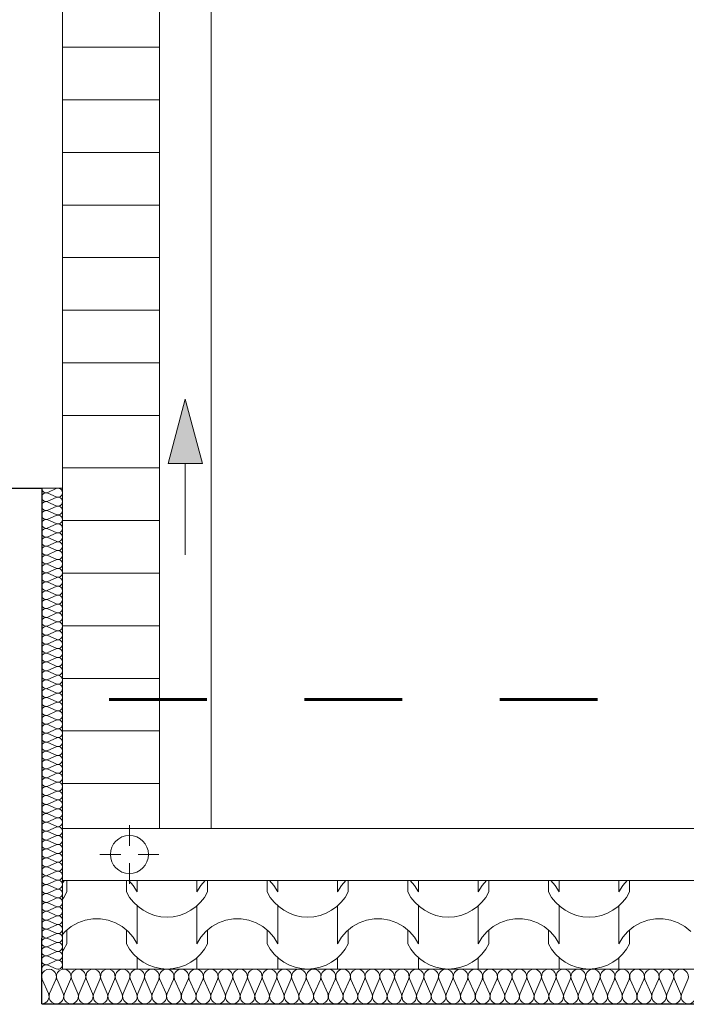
# Model space of a CAD drawing. Extents: x -497945 to -454853, y -17656 to 94650.
# Tile 56 of 62: x -479902 to -477976, y 81045 to 83891. Entities that reach past the tile are written whole.
import ezdxf

# ---------------------------------------------------------------- set-up
doc = ezdxf.new("R2010")
doc.units = 0
doc.header["$MEASUREMENT"] = 0
doc.linetypes.add('Dashed', pattern=[564.444447, 282.222223, -282.222223])
doc.layers.get('0').update_dxf_attribs({"color": 252})
for name, color, linetype, lineweight in [('arch wypelnienia_Nr_Pióra__102', 252, 'Continuous', 9), ('arch wypelnienia_Nr_Pióra__2', 252, 'Continuous', 13), ('INWENT DACH_Nr_Pióra__21', 252, 'Continuous', 9), ('Inwent Izolacje_Nr_Pióra__2', 252, 'Continuous', 13), ('INWENT RURY SPUSTOWE_Nr_Pióra__21', 252, 'Continuous', 9), ('INWENT.ŚCIANY_Nr_Pióra__1', 252, 'Continuous', 25), ('INWENT.ŚCIANY_Nr_Pióra__20', 252, 'Continuous', 60), ('INWENT.ŚCIANY_Nr_Pióra__21', 252, 'Continuous', 9), ('INWENT.ŚCIANY_Nr_Pióra__3', 252, 'Continuous', 13)]:
    doc.layers.add(name, color=color, linetype=linetype, lineweight=lineweight)
doc.layers.add('Inwent Izolacje', color=252, linetype='Continuous')
doc.layers.add('INWENT RURY SPUSTOWE', color=252, linetype='Continuous')

# ---------------------------------------------------------------- blocks, each defined once
blk = doc.blocks.new('*X28')
at = {"layer": 'arch wypelnienia_Nr_Pióra__2', "linetype": 'Continuous'}
for p, q in [((-480864.3, 68711.1), (-480870.2, 68704.4)), ((-480857.1, 68711.1), (-480857.1, 68677.7)), ((-480685.3, 68711.1), (-480685.3, 68677.7)), ((-480665.5, 68696.7), (-480678.1, 68711.1)), ((-480653.9, 68711.1), (-480653.9, 68677.7)), ((-480653.9, 68711.1), (-480653.9, 68700)), ((-480482.1, 68711.1), (-480482.1, 68677.7)), ((-480482.1, 68711.1), (-480482.1, 68700)), ((-480457.9, 68711.1), (-480470.5, 68696.7)), ((-480450.7, 68711.1), (-480450.7, 68677.7)), ((-480278.9, 68711.1), (-480278.9, 68677.7)), ((-480259.1, 68696.7), (-480271.7, 68711.1)), ((-480247.5, 68711.1), (-480247.5, 68677.7)), ((-480247.5, 68711.1), (-480247.5, 68700)), ((-480075.7, 68711.1), (-480075.7, 68677.7)), ((-480075.7, 68711.1), (-480075.7, 68700)), ((-480051.5, 68711.1), (-480064.1, 68696.7)), ((-480044.3, 68711.1), (-480044.3, 68677.7)), ((-479872.5, 68711.1), (-479872.5, 68677.7)), ((-479852.7, 68696.7), (-479865.3, 68711.1)), ((-479841.1, 68711.1), (-479841.1, 68677.7)), ((-479841.1, 68711.1), (-479841.1, 68700)), ((-479669.3, 68711.1), (-479669.3, 68677.7)), ((-479669.3, 68711.1), (-479669.3, 68700)), ((-479645.1, 68711.1), (-479657.7, 68696.7)), ((-479637.9, 68711.1), (-479637.9, 68677.7)), ((-479466.1, 68711.1), (-479466.1, 68677.7)), ((-479446.3, 68696.7), (-479458.9, 68711.1)), ((-479434.7, 68711.1), (-479434.7, 68677.7)), ((-479434.7, 68711.1), (-479434.7, 68700)), ((-479262.9, 68711.1), (-479262.9, 68677.7)), ((-479262.9, 68711.1), (-479262.9, 68700)), ((-479238.7, 68711.1), (-479251.3, 68696.7)), ((-479231.5, 68711.1), (-479231.5, 68677.7)), ((-480866.3, 68662), (-480857.1, 68677.7)), ((-480685.3, 68677.7), (-480676.1, 68662)), ((-480653.9, 68677.7), (-480665.5, 68696.7)), ((-480470.5, 68696.7), (-480482.1, 68677.7)), ((-480459.9, 68662), (-480450.7, 68677.7)), ((-480278.9, 68677.7), (-480269.7, 68662)), ((-480247.5, 68677.7), (-480259.1, 68696.7)), ((-480064.1, 68696.7), (-480075.7, 68677.7)), ((-480053.5, 68662), (-480044.3, 68677.7)), ((-479872.5, 68677.7), (-479863.3, 68662)), ((-479841.1, 68677.7), (-479852.7, 68696.7)), ((-479657.7, 68696.7), (-479669.3, 68677.7)), ((-479647.1, 68662), (-479637.9, 68677.7)), ((-479466.1, 68677.7), (-479456.9, 68662)), ((-479434.7, 68677.7), (-479446.3, 68696.7)), ((-479251.3, 68696.7), (-479262.9, 68677.7)), ((-479240.7, 68662), (-479231.5, 68677.7)), ((-480870.2, 68657.1), (-480866.3, 68662)), ((-480676.1, 68662), (-480664.8, 68647.8)), ((-480664.8, 68647.8), (-480651.7, 68635.3)), ((-480484.3, 68635.3), (-480471.2, 68647.8)), ((-480471.2, 68647.8), (-480459.9, 68662)), ((-480269.7, 68662), (-480258.4, 68647.8)), ((-480258.4, 68647.8), (-480245.3, 68635.3)), ((-480077.9, 68635.3), (-480064.8, 68647.8)), ((-480064.8, 68647.8), (-480053.5, 68662)), ((-479863.3, 68662), (-479852, 68647.8)), ((-479852, 68647.8), (-479838.9, 68635.3)), ((-479671.5, 68635.3), (-479658.4, 68647.8)), ((-479658.4, 68647.8), (-479647.1, 68662)), ((-479456.9, 68662), (-479445.6, 68647.8)), ((-479445.6, 68647.8), (-479432.5, 68635.3)), ((-479265.1, 68635.3), (-479252, 68647.8)), ((-479252, 68647.8), (-479240.7, 68662)), ((-480653.9, 68637.1), (-480653.9, 68550)), ((-480653.9, 68614.8), (-480653.9, 68527.7)), ((-480651.7, 68635.3), (-480637, 68624.7)), ((-480637, 68624.7), (-480620.9, 68616.2)), ((-480620.9, 68616.2), (-480603.9, 68610)), ((-480532.1, 68610), (-480515.1, 68616.2)), ((-480515.1, 68616.2), (-480499, 68624.7)), ((-480499, 68624.7), (-480484.3, 68635.3)), ((-480482.1, 68637.1), (-480482.1, 68550)), ((-480482.1, 68614.8), (-480482.1, 68527.7)), ((-480247.5, 68637.1), (-480247.5, 68550)), ((-480247.5, 68614.8), (-480247.5, 68527.7)), ((-480245.3, 68635.3), (-480230.6, 68624.7)), ((-480230.6, 68624.7), (-480214.5, 68616.2)), ((-480214.5, 68616.2), (-480197.5, 68610)), ((-480125.7, 68610), (-480108.7, 68616.2)), ((-480108.7, 68616.2), (-480092.6, 68624.7)), ((-480092.6, 68624.7), (-480077.9, 68635.3)), ((-480075.7, 68637.1), (-480075.7, 68550)), ((-480075.7, 68614.8), (-480075.7, 68527.7)), ((-479841.1, 68637.1), (-479841.1, 68550)), ((-479841.1, 68614.8), (-479841.1, 68527.7)), ((-479838.9, 68635.3), (-479824.2, 68624.7)), ((-479824.2, 68624.7), (-479808.1, 68616.2)), ((-479808.1, 68616.2), (-479791.1, 68610)), ((-479719.3, 68610), (-479702.3, 68616.2)), ((-479702.3, 68616.2), (-479686.2, 68624.7)), ((-479686.2, 68624.7), (-479671.5, 68635.3)), ((-479669.3, 68637.1), (-479669.3, 68550)), ((-479669.3, 68614.8), (-479669.3, 68527.7)), ((-479434.7, 68637.1), (-479434.7, 68550)), ((-479434.7, 68614.8), (-479434.7, 68527.7)), ((-479432.5, 68635.3), (-479417.8, 68624.7)), ((-479417.8, 68624.7), (-479401.7, 68616.2)), ((-479401.7, 68616.2), (-479384.7, 68610)), ((-479312.9, 68610), (-479295.9, 68616.2)), ((-479295.9, 68616.2), (-479279.8, 68624.7)), ((-479279.8, 68624.7), (-479265.1, 68635.3)), ((-479262.9, 68637.1), (-479262.9, 68550)), ((-479262.9, 68614.8), (-479262.9, 68527.7)), ((-480825.4, 68588.6), (-480844.9, 68577.6)), ((-480804.4, 68596), (-480825.4, 68588.6)), ((-480782.4, 68599.8), (-480804.4, 68596)), ((-480771.2, 68599.8), (-480782.4, 68599.8)), ((-480760, 68599.8), (-480771.2, 68599.8)), ((-480738, 68596), (-480760, 68599.8)), ((-480717, 68588.6), (-480738, 68596)), ((-480697.5, 68577.6), (-480717, 68588.6)), ((-480603.9, 68610), (-480586.1, 68606.3)), ((-480586.1, 68606.3), (-480568, 68605)), ((-480568, 68605), (-480549.9, 68606.3)), ((-480549.9, 68606.3), (-480532.1, 68610)), ((-480419, 68588.6), (-480438.5, 68577.6)), ((-480398, 68596), (-480419, 68588.6)), ((-480376, 68599.8), (-480398, 68596)), ((-480364.8, 68599.8), (-480376, 68599.8)), ((-480353.6, 68599.8), (-480364.8, 68599.8)), ((-480331.6, 68596), (-480353.6, 68599.8)), ((-480310.6, 68588.6), (-480331.6, 68596)), ((-480291.1, 68577.6), (-480310.6, 68588.6)), ((-480197.5, 68610), (-480179.7, 68606.3)), ((-480179.7, 68606.3), (-480161.6, 68605)), ((-480161.6, 68605), (-480143.5, 68606.3)), ((-480143.5, 68606.3), (-480125.7, 68610)), ((-480012.6, 68588.6), (-480032.1, 68577.6)), ((-479991.6, 68596), (-480012.6, 68588.6)), ((-479969.6, 68599.8), (-479991.6, 68596)), ((-479958.4, 68599.8), (-479969.6, 68599.8)), ((-479947.2, 68599.8), (-479958.4, 68599.8)), ((-479925.2, 68596), (-479947.2, 68599.8)), ((-479904.2, 68588.6), (-479925.2, 68596)), ((-479884.7, 68577.6), (-479904.2, 68588.6)), ((-479791.1, 68610), (-479773.3, 68606.3)), ((-479773.3, 68606.3), (-479755.2, 68605)), ((-479755.2, 68605), (-479737.1, 68606.3)), ((-479737.1, 68606.3), (-479719.3, 68610)), ((-479606.2, 68588.6), (-479625.7, 68577.6)), ((-479585.2, 68596), (-479606.2, 68588.6)), ((-479563.2, 68599.8), (-479585.2, 68596)), ((-479552, 68599.8), (-479563.2, 68599.8)), ((-479540.8, 68599.8), (-479552, 68599.8)), ((-479518.8, 68596), (-479540.8, 68599.8)), ((-479497.8, 68588.6), (-479518.8, 68596)), ((-479478.3, 68577.6), (-479497.8, 68588.6)), ((-479384.7, 68610), (-479366.9, 68606.3)), ((-479366.9, 68606.3), (-479348.8, 68605)), ((-479348.8, 68605), (-479330.7, 68606.3)), ((-479330.7, 68606.3), (-479312.9, 68610)), ((-479199.8, 68588.6), (-479219.3, 68577.6)), ((-479178.8, 68596), (-479199.8, 68588.6)), ((-479156.8, 68599.8), (-479178.8, 68596)), ((-479145.6, 68599.8), (-479156.8, 68599.8)), ((-479134.4, 68599.8), (-479145.6, 68599.8)), ((-479112.4, 68596), (-479134.4, 68599.8)), ((-479091.4, 68588.6), (-479112.4, 68596)), ((-479071.9, 68577.6), (-479091.4, 68588.6)), ((-480862.2, 68563.5), (-480870.2, 68554.4)), ((-480844.9, 68577.6), (-480862.2, 68563.5)), ((-480857.1, 68567.7), (-480857.1, 68527.7)), ((-480680.2, 68563.5), (-480697.5, 68577.6)), ((-480685.3, 68567.7), (-480685.3, 68527.7)), ((-480665.5, 68546.7), (-480680.2, 68563.5)), ((-480455.8, 68563.5), (-480470.5, 68546.7)), ((-480438.5, 68577.6), (-480455.8, 68563.5)), ((-480450.7, 68567.7), (-480450.7, 68527.7)), ((-480273.8, 68563.5), (-480291.1, 68577.6)), ((-480278.9, 68567.7), (-480278.9, 68527.7)), ((-480259.1, 68546.7), (-480273.8, 68563.5)), ((-480049.4, 68563.5), (-480064.1, 68546.7)), ((-480032.1, 68577.6), (-480049.4, 68563.5)), ((-480044.3, 68567.7), (-480044.3, 68527.7)), ((-479867.4, 68563.5), (-479884.7, 68577.6)), ((-479872.5, 68567.7), (-479872.5, 68527.7)), ((-479852.7, 68546.7), (-479867.4, 68563.5)), ((-479643, 68563.5), (-479657.7, 68546.7)), ((-479625.7, 68577.6), (-479643, 68563.5)), ((-479637.9, 68567.7), (-479637.9, 68527.7)), ((-479461, 68563.5), (-479478.3, 68577.6)), ((-479466.1, 68567.7), (-479466.1, 68527.7)), ((-479446.3, 68546.7), (-479461, 68563.5)), ((-479236.6, 68563.5), (-479251.3, 68546.7)), ((-479219.3, 68577.6), (-479236.6, 68563.5)), ((-479231.5, 68567.7), (-479231.5, 68527.7)), ((-479054.6, 68563.5), (-479071.9, 68577.6)), ((-480653.9, 68527.7), (-480665.5, 68546.7)), ((-480470.5, 68546.7), (-480482.1, 68527.7)), ((-480247.5, 68527.7), (-480259.1, 68546.7)), ((-480064.1, 68546.7), (-480075.7, 68527.7)), ((-479841.1, 68527.7), (-479852.7, 68546.7)), ((-479657.7, 68546.7), (-479669.3, 68527.7)), ((-479434.7, 68527.7), (-479446.3, 68546.7)), ((-479251.3, 68546.7), (-479262.9, 68527.7)), ((-480870.2, 68507.1), (-480866.3, 68512)), ((-480866.3, 68512), (-480857.1, 68527.7)), ((-480685.3, 68527.7), (-480676.1, 68512)), ((-480676.1, 68512), (-480664.8, 68497.8)), ((-480471.2, 68497.8), (-480459.9, 68512)), ((-480459.9, 68512), (-480450.7, 68527.7)), ((-480278.9, 68527.7), (-480269.7, 68512)), ((-480269.7, 68512), (-480258.4, 68497.8)), ((-480064.8, 68497.8), (-480053.5, 68512)), ((-480053.5, 68512), (-480044.3, 68527.7)), ((-479872.5, 68527.7), (-479863.3, 68512)), ((-479863.3, 68512), (-479852, 68497.8)), ((-479658.4, 68497.8), (-479647.1, 68512)), ((-479647.1, 68512), (-479637.9, 68527.7)), ((-479466.1, 68527.7), (-479456.9, 68512)), ((-479456.9, 68512), (-479445.6, 68497.8)), ((-479252, 68497.8), (-479240.7, 68512)), ((-479240.7, 68512), (-479231.5, 68527.7)), ((-480664.8, 68497.8), (-480651.7, 68485.3)), ((-480653.9, 68487.1), (-480653.9, 68454.5)), ((-480651.7, 68485.3), (-480637, 68474.7)), ((-480637, 68474.7), (-480620.9, 68466.2)), ((-480515.1, 68466.2), (-480499, 68474.7)), ((-480499, 68474.7), (-480484.3, 68485.3)), ((-480484.3, 68485.3), (-480471.2, 68497.8)), ((-480482.1, 68487.1), (-480482.1, 68454.5)), ((-480258.4, 68497.8), (-480245.3, 68485.3)), ((-480247.5, 68487.1), (-480247.5, 68454.5)), ((-480245.3, 68485.3), (-480230.6, 68474.7)), ((-480230.6, 68474.7), (-480214.5, 68466.2)), ((-480108.7, 68466.2), (-480092.6, 68474.7)), ((-480092.6, 68474.7), (-480077.9, 68485.3)), ((-480077.9, 68485.3), (-480064.8, 68497.8)), ((-480075.7, 68487.1), (-480075.7, 68454.5)), ((-479852, 68497.8), (-479838.9, 68485.3)), ((-479841.1, 68487.1), (-479841.1, 68454.5)), ((-479838.9, 68485.3), (-479824.2, 68474.7)), ((-479824.2, 68474.7), (-479808.1, 68466.2)), ((-479702.3, 68466.2), (-479686.2, 68474.7)), ((-479686.2, 68474.7), (-479671.5, 68485.3)), ((-479671.5, 68485.3), (-479658.4, 68497.8)), ((-479669.3, 68487.1), (-479669.3, 68454.5)), ((-479445.6, 68497.8), (-479432.5, 68485.3)), ((-479434.7, 68487.1), (-479434.7, 68454.5)), ((-479432.5, 68485.3), (-479417.8, 68474.7)), ((-479417.8, 68474.7), (-479401.7, 68466.2)), ((-479295.9, 68466.2), (-479279.8, 68474.7)), ((-479279.8, 68474.7), (-479265.1, 68485.3)), ((-479265.1, 68485.3), (-479252, 68497.8)), ((-479262.9, 68487.1), (-479262.9, 68454.5)), ((-480653.9, 68464.8), (-480653.9, 68454.5)), ((-480620.9, 68466.2), (-480603.9, 68460)), ((-480603.9, 68460), (-480586.1, 68456.3)), ((-480586.1, 68456.3), (-480568, 68455)), ((-480568, 68455), (-480549.9, 68456.3)), ((-480549.9, 68456.3), (-480532.1, 68460)), ((-480532.1, 68460), (-480515.1, 68466.2)), ((-480482.1, 68464.8), (-480482.1, 68454.5)), ((-480247.5, 68464.8), (-480247.5, 68454.5)), ((-480214.5, 68466.2), (-480197.5, 68460)), ((-480197.5, 68460), (-480179.7, 68456.3)), ((-480179.7, 68456.3), (-480161.6, 68455)), ((-480161.6, 68455), (-480143.5, 68456.3)), ((-480143.5, 68456.3), (-480125.7, 68460)), ((-480125.7, 68460), (-480108.7, 68466.2)), ((-480075.7, 68464.8), (-480075.7, 68454.5)), ((-479841.1, 68464.8), (-479841.1, 68454.5)), ((-479808.1, 68466.2), (-479791.1, 68460)), ((-479791.1, 68460), (-479773.3, 68456.3)), ((-479773.3, 68456.3), (-479755.2, 68455)), ((-479755.2, 68455), (-479737.1, 68456.3)), ((-479737.1, 68456.3), (-479719.3, 68460)), ((-479719.3, 68460), (-479702.3, 68466.2)), ((-479669.3, 68464.8), (-479669.3, 68454.5)), ((-479434.7, 68464.8), (-479434.7, 68454.5)), ((-479401.7, 68466.2), (-479384.7, 68460)), ((-479384.7, 68460), (-479366.9, 68456.3)), ((-479366.9, 68456.3), (-479348.8, 68455)), ((-479348.8, 68455), (-479330.7, 68456.3)), ((-479330.7, 68456.3), (-479312.9, 68460)), ((-479312.9, 68460), (-479295.9, 68466.2)), ((-479262.9, 68464.8), (-479262.9, 68454.5))]:
    blk.add_line(p, q, dxfattribs=at)
blk = doc.blocks.new('Wypełnienie_14')
at = {"layer": 'arch wypelnienia_Nr_Pióra__2', "linetype": 'Dashed'}
blk.add_blockref('*X28', (0, 0), dxfattribs=at)
blk = doc.blocks.new('Izolacja cieplna 14_208', base_point=(-480930.2, 68354.5))
at = {"layer": 'Inwent Izolacje_Nr_Pióra__2', "linetype": 'Continuous'}
for p, q in [((-480928.4, 68424.7), (-480910.7, 68384.3)), ((-480907.2, 68384.3), (-480889.5, 68424.7)), ((-480885.9, 68424.7), (-480868.3, 68384.3)), ((-480864.7, 68384.3), (-480847, 68424.7)), ((-480843.5, 68424.7), (-480825.8, 68384.3)), ((-480822.2, 68384.3), (-480804.6, 68424.7)), ((-480801, 68424.7), (-480783.3, 68384.3)), ((-480779.8, 68384.3), (-480762.1, 68424.7)), ((-480758.5, 68424.7), (-480740.9, 68384.3)), ((-480737.3, 68384.3), (-480719.6, 68424.7)), ((-480716.1, 68424.7), (-480698.4, 68384.3)), ((-480694.8, 68384.3), (-480677.2, 68424.7)), ((-480673.6, 68424.7), (-480655.9, 68384.3)), ((-480652.4, 68384.3), (-480634.7, 68424.7)), ((-480631.1, 68424.7), (-480613.5, 68384.3)), ((-480609.9, 68384.3), (-480592.2, 68424.7)), ((-480588.7, 68424.7), (-480571, 68384.3)), ((-480567.4, 68384.3), (-480549.8, 68424.7)), ((-480546.2, 68424.7), (-480528.5, 68384.3)), ((-480525, 68384.3), (-480507.3, 68424.7)), ((-480503.7, 68424.7), (-480486.1, 68384.3)), ((-480482.5, 68384.3), (-480464.8, 68424.7)), ((-480461.3, 68424.7), (-480443.6, 68384.3)), ((-480440, 68384.3), (-480422.4, 68424.7)), ((-480418.8, 68424.7), (-480401.1, 68384.3)), ((-480397.5, 68384.3), (-480379.9, 68424.7)), ((-480376.3, 68424.7), (-480358.6, 68384.3)), ((-480355.1, 68384.3), (-480337.4, 68424.7)), ((-480333.8, 68424.7), (-480316.2, 68384.3)), ((-480312.6, 68384.3), (-480294.9, 68424.7)), ((-480291.4, 68424.7), (-480273.7, 68384.3)), ((-480270.1, 68384.3), (-480252.5, 68424.7)), ((-480248.9, 68424.7), (-480231.2, 68384.3)), ((-480227.7, 68384.3), (-480210, 68424.7)), ((-480206.4, 68424.7), (-480188.8, 68384.3)), ((-480185.2, 68384.3), (-480167.5, 68424.7)), ((-480164, 68424.7), (-480146.3, 68384.3)), ((-480142.7, 68384.3), (-480125.1, 68424.7)), ((-480121.5, 68424.7), (-480103.8, 68384.3)), ((-480100.3, 68384.3), (-480082.6, 68424.7)), ((-480079, 68424.7), (-480061.4, 68384.3)), ((-480057.8, 68384.3), (-480040.1, 68424.7)), ((-480036.6, 68424.7), (-480018.9, 68384.3)), ((-480015.3, 68384.3), (-479997.7, 68424.7)), ((-479994.1, 68424.7), (-479976.4, 68384.3)), ((-479972.9, 68384.3), (-479955.2, 68424.7)), ((-479951.6, 68424.7), (-479934, 68384.3)), ((-479930.4, 68384.3), (-479912.7, 68424.7)), ((-479909.2, 68424.7), (-479891.5, 68384.3)), ((-479887.9, 68384.3), (-479870.3, 68424.7)), ((-479866.7, 68424.7), (-479849, 68384.3)), ((-479845.5, 68384.3), (-479827.8, 68424.7)), ((-479824.2, 68424.7), (-479806.6, 68384.3)), ((-479803, 68384.3), (-479785.3, 68424.7)), ((-479781.8, 68424.7), (-479764.1, 68384.3)), ((-479760.5, 68384.3), (-479742.9, 68424.7)), ((-479739.3, 68424.7), (-479721.6, 68384.3)), ((-479718.1, 68384.3), (-479700.4, 68424.7)), ((-479696.8, 68424.7), (-479679.2, 68384.3)), ((-479675.6, 68384.3), (-479657.9, 68424.7)), ((-479654.4, 68424.7), (-479636.7, 68384.3)), ((-479633.1, 68384.3), (-479615.5, 68424.7)), ((-479611.9, 68424.7), (-479594.2, 68384.3)), ((-479590.6, 68384.3), (-479573, 68424.7)), ((-479569.4, 68424.7), (-479551.7, 68384.3)), ((-479548.2, 68384.3), (-479530.5, 68424.7)), ((-479526.9, 68424.7), (-479509.3, 68384.3)), ((-479505.7, 68384.3), (-479488, 68424.7)), ((-479484.5, 68424.7), (-479466.8, 68384.3)), ((-479463.2, 68384.3), (-479445.6, 68424.7)), ((-479442, 68424.7), (-479424.3, 68384.3)), ((-479420.8, 68384.3), (-479403.1, 68424.7)), ((-479399.5, 68424.7), (-479381.9, 68384.3)), ((-479378.3, 68384.3), (-479360.6, 68424.7)), ((-479357.1, 68424.7), (-479339.4, 68384.3)), ((-479335.8, 68384.3), (-479318.2, 68424.7)), ((-479314.6, 68424.7), (-479296.9, 68384.3)), ((-479293.4, 68384.3), (-479275.7, 68424.7)), ((-479272.1, 68424.7), (-479254.5, 68384.3)), ((-479250.9, 68384.3), (-479233.2, 68424.7)), ((-479229.7, 68424.7), (-479212, 68384.3)), ((-479208.4, 68384.3), (-479190.8, 68424.7)), ((-479187.2, 68424.7), (-479169.5, 68384.3)), ((-479166, 68384.3), (-479148.3, 68424.7)), ((-479144.7, 68424.7), (-479127.1, 68384.3)), ((-479123.5, 68384.3), (-479105.8, 68424.7)), ((-479102.3, 68424.7), (-479084.6, 68384.3)), ((-479081, 68384.3), (-479063.4, 68424.7))]:
    blk.add_line(p, q, dxfattribs=at)
for centre, start_param, end_param in [((-480909, 68433.3), 4.299595, 8.266775), ((-480866.5, 68433.3), 4.299595, 8.266775), ((-480824, 68433.3), 4.299595, 8.266775), ((-480781.5, 68433.3), 4.299595, 8.266775), ((-480739.1, 68433.3), 4.299595, 8.266775), ((-480696.6, 68433.3), 4.299595, 8.266775), ((-480654.1, 68433.3), 4.299595, 8.266775), ((-480611.7, 68433.3), 4.299595, 8.266775), ((-480569.2, 68433.3), 4.299595, 8.266775), ((-480526.7, 68433.3), 4.299595, 8.266775), ((-480484.3, 68433.3), 4.299595, 8.266775), ((-480441.8, 68433.3), 4.299595, 8.266775), ((-480399.3, 68433.3), 4.299595, 8.266775), ((-480356.9, 68433.3), 4.299595, 8.266775), ((-480314.4, 68433.3), 4.299595, 8.266775), ((-480271.9, 68433.3), 4.299595, 8.266775), ((-480229.5, 68433.3), 4.299595, 8.266775), ((-480187, 68433.3), 4.299595, 8.266775), ((-480144.5, 68433.3), 4.299595, 8.266775), ((-480102.1, 68433.3), 4.299595, 8.266775), ((-480059.6, 68433.3), 4.299595, 8.266775), ((-480017.1, 68433.3), 4.299595, 8.266775), ((-479974.6, 68433.3), 4.299595, 8.266775), ((-479932.2, 68433.3), 4.299595, 8.266775), ((-479889.7, 68433.3), 4.299595, 8.266775), ((-479847.2, 68433.3), 4.299595, 8.266775), ((-479804.8, 68433.3), 4.299595, 8.266775), ((-479762.3, 68433.3), 4.299595, 8.266775), ((-479719.8, 68433.3), 4.299595, 8.266775), ((-479677.4, 68433.3), 4.299595, 8.266775), ((-479634.9, 68433.3), 4.299595, 8.266775), ((-479592.4, 68433.3), 4.299595, 8.266775), ((-479550, 68433.3), 4.299595, 8.266775), ((-479507.5, 68433.3), 4.299595, 8.266775), ((-479465, 68433.3), 4.299595, 8.266775), ((-479422.6, 68433.3), 4.299595, 8.266775), ((-479380.1, 68433.3), 4.299595, 8.266775), ((-479337.6, 68433.3), 4.299595, 8.266775), ((-479295.2, 68433.3), 4.299595, 8.266775), ((-479252.7, 68433.3), 4.299595, 8.266775), ((-479210.2, 68433.3), 4.299595, 8.266775), ((-479167.7, 68433.3), 4.299595, 8.266775), ((-479125.3, 68433.3), 4.299595, 8.266775), ((-479082.8, 68433.3), 4.299595, 8.266775), ((-480930.2, 68375.8), 3.141593, 5.125182), ((-480887.7, 68375.8), 1.158004, 5.125183), ((-480845.3, 68375.8), 1.158004, 5.125183), ((-480802.8, 68375.8), 1.158004, 5.125183), ((-480760.3, 68375.8), 1.158004, 5.125183), ((-480717.8, 68375.8), 1.158004, 5.125183), ((-480675.4, 68375.8), 1.158004, 5.125183), ((-480632.9, 68375.8), 1.158004, 5.125183), ((-480590.4, 68375.8), 1.158004, 5.125183), ((-480548, 68375.8), 1.158004, 5.125183), ((-480505.5, 68375.8), 1.158004, 5.125183), ((-480463, 68375.8), 1.158004, 5.125183), ((-480420.6, 68375.8), 1.158004, 5.125183), ((-480378.1, 68375.8), 1.158004, 5.125183), ((-480335.6, 68375.8), 1.158004, 5.125183), ((-480293.2, 68375.8), 1.158004, 5.125183), ((-480250.7, 68375.8), 1.158004, 5.125183), ((-480208.2, 68375.8), 1.158004, 5.125183), ((-480165.8, 68375.8), 1.158004, 5.125183), ((-480123.3, 68375.8), 1.158004, 5.125183), ((-480080.8, 68375.8), 1.158004, 5.125183), ((-480038.4, 68375.8), 1.158004, 5.125183), ((-479995.9, 68375.8), 1.158004, 5.125183), ((-479953.4, 68375.8), 1.158004, 5.125183), ((-479910.9, 68375.8), 1.158004, 5.125183), ((-479868.5, 68375.8), 1.158004, 5.125183), ((-479826, 68375.8), 1.158004, 5.125183), ((-479783.5, 68375.8), 1.158004, 5.125183), ((-479741.1, 68375.8), 1.158004, 5.125183), ((-479698.6, 68375.8), 1.158004, 5.125183), ((-479656.1, 68375.8), 1.158004, 5.125183), ((-479613.7, 68375.8), 1.158004, 5.125183), ((-479571.2, 68375.8), 1.158004, 5.125183), ((-479528.7, 68375.8), 1.158004, 5.125183), ((-479486.3, 68375.8), 1.158004, 5.125183), ((-479443.8, 68375.8), 1.158004, 5.125183), ((-479401.3, 68375.8), 1.158004, 5.125183), ((-479358.9, 68375.8), 1.158004, 5.125183), ((-479316.4, 68375.8), 1.158004, 5.125183), ((-479273.9, 68375.8), 1.158004, 5.125183), ((-479231.5, 68375.8), 1.158004, 5.125183), ((-479189, 68375.8), 1.158004, 5.125183), ((-479146.5, 68375.8), 1.158004, 5.125183), ((-479104, 68375.8), 1.158004, 5.125183), ((-479061.6, 68375.8), 1.158004, 5.125183)]:
    blk.add_ellipse(centre, major_axis=(0, 21.3), ratio=0.998419, start_param=start_param, end_param=end_param, dxfattribs=at)
blk = doc.blocks.new('Izolacja cieplna 14_211', base_point=(-480930.2, 69844.5))
at = {"layer": 'Inwent Izolacje_Nr_Pióra__2', "linetype": 'Continuous'}
for p, q in [((-480888.1, 69843.5), (-480912.3, 69832.7)), ((-480912.3, 69830.6), (-480888.1, 69819.9)), ((-480888.1, 69817.7), (-480912.3, 69807)), ((-480912.3, 69804.8), (-480888.1, 69794.1)), ((-480888.1, 69792), (-480912.3, 69781.3)), ((-480912.3, 69779.1), (-480888.1, 69768.4)), ((-480888.1, 69766.2), (-480912.3, 69755.5)), ((-480912.3, 69753.4), (-480888.1, 69742.7)), ((-480888.1, 69740.5), (-480912.3, 69729.8)), ((-480912.3, 69727.6), (-480888.1, 69716.9)), ((-480888.1, 69714.8), (-480912.3, 69704)), ((-480912.3, 69701.9), (-480888.1, 69691.2)), ((-480888.1, 69689), (-480912.3, 69678.3)), ((-480912.3, 69676.1), (-480888.1, 69665.4)), ((-480888.1, 69663.3), (-480912.3, 69652.6)), ((-480912.3, 69650.4), (-480888.1, 69639.7)), ((-480888.1, 69637.5), (-480912.3, 69626.8)), ((-480912.3, 69624.7), (-480888.1, 69614)), ((-480888.1, 69611.8), (-480912.3, 69601.1)), ((-480912.3, 69598.9), (-480888.1, 69588.2)), ((-480888.1, 69586.1), (-480912.3, 69575.3)), ((-480912.3, 69573.2), (-480888.1, 69562.5)), ((-480888.1, 69560.3), (-480912.3, 69549.6)), ((-480912.3, 69547.4), (-480888.1, 69536.7)), ((-480888.1, 69534.6), (-480912.3, 69523.9)), ((-480912.3, 69521.7), (-480888.1, 69511)), ((-480888.1, 69508.8), (-480912.3, 69498.1)), ((-480912.3, 69496), (-480888.1, 69485.2)), ((-480888.1, 69483.1), (-480912.3, 69472.4)), ((-480912.3, 69470.2), (-480888.1, 69459.5)), ((-480888.1, 69457.3), (-480912.3, 69446.6)), ((-480912.3, 69444.5), (-480888.1, 69433.8)), ((-480888.1, 69431.6), (-480912.3, 69420.9)), ((-480912.3, 69418.7), (-480888.1, 69408)), ((-480888.1, 69405.9), (-480912.3, 69395.2)), ((-480912.3, 69393), (-480888.1, 69382.3)), ((-480888.1, 69380.1), (-480912.3, 69369.4)), ((-480912.3, 69367.3), (-480888.1, 69356.5)), ((-480888.1, 69354.4), (-480912.3, 69343.7)), ((-480912.3, 69341.5), (-480888.1, 69330.8)), ((-480888.1, 69328.6), (-480912.3, 69317.9)), ((-480912.3, 69315.8), (-480888.1, 69305.1)), ((-480888.1, 69302.9), (-480912.3, 69292.2)), ((-480912.3, 69290), (-480888.1, 69279.3)), ((-480888.1, 69277.2), (-480912.3, 69266.5)), ((-480912.3, 69264.3), (-480888.1, 69253.6)), ((-480888.1, 69251.4), (-480912.3, 69240.7)), ((-480912.3, 69238.6), (-480888.1, 69227.8)), ((-480888.1, 69225.7), (-480912.3, 69215)), ((-480912.3, 69212.8), (-480888.1, 69202.1)), ((-480888.1, 69199.9), (-480912.3, 69189.2)), ((-480912.3, 69187.1), (-480888.1, 69176.4)), ((-480888.1, 69174.2), (-480912.3, 69163.5)), ((-480912.3, 69161.3), (-480888.1, 69150.6)), ((-480888.1, 69148.5), (-480912.3, 69137.7)), ((-480912.3, 69135.6), (-480888.1, 69124.9)), ((-480888.1, 69122.7), (-480912.3, 69112)), ((-480912.3, 69109.8), (-480888.1, 69099.1)), ((-480888.1, 69097), (-480912.3, 69086.3)), ((-480912.3, 69084.1), (-480888.1, 69073.4)), ((-480888.1, 69071.2), (-480912.3, 69060.5)), ((-480912.3, 69058.4), (-480888.1, 69047.7)), ((-480888.1, 69045.5), (-480912.3, 69034.8)), ((-480912.3, 69032.6), (-480888.1, 69021.9)), ((-480888.1, 69019.8), (-480912.3, 69009)), ((-480912.3, 69006.9), (-480888.1, 68996.2)), ((-480888.1, 68994), (-480912.3, 68983.3)), ((-480912.3, 68981.1), (-480888.1, 68970.4)), ((-480888.1, 68968.3), (-480912.3, 68957.6)), ((-480912.3, 68955.4), (-480888.1, 68944.7)), ((-480888.1, 68942.5), (-480912.3, 68931.8)), ((-480912.3, 68929.7), (-480888.1, 68919)), ((-480888.1, 68916.8), (-480912.3, 68906.1)), ((-480912.3, 68903.9), (-480888.1, 68893.2)), ((-480888.1, 68891), (-480912.3, 68880.3)), ((-480912.3, 68878.2), (-480888.1, 68867.5)), ((-480888.1, 68865.3), (-480912.3, 68854.6)), ((-480912.3, 68852.4), (-480888.1, 68841.7)), ((-480888.1, 68839.6), (-480912.3, 68828.9)), ((-480912.3, 68826.7), (-480888.1, 68816)), ((-480888.1, 68813.8), (-480912.3, 68803.1)), ((-480912.3, 68801), (-480888.1, 68790.2)), ((-480888.1, 68788.1), (-480912.3, 68777.4)), ((-480912.3, 68775.2), (-480888.1, 68764.5)), ((-480888.1, 68762.3), (-480912.3, 68751.6)), ((-480912.3, 68749.5), (-480888.1, 68738.8)), ((-480888.1, 68736.6), (-480912.3, 68725.9)), ((-480912.3, 68723.7), (-480888.1, 68713)), ((-480888.1, 68710.9), (-480912.3, 68700.2)), ((-480912.3, 68698), (-480888.1, 68687.3)), ((-480888.1, 68685.1), (-480912.3, 68674.4)), ((-480912.3, 68672.3), (-480888.1, 68661.5)), ((-480888.1, 68659.4), (-480912.3, 68648.7)), ((-480912.3, 68646.5), (-480888.1, 68635.8)), ((-480888.1, 68633.6), (-480912.3, 68622.9)), ((-480912.3, 68620.8), (-480888.1, 68610.1)), ((-480888.1, 68607.9), (-480912.3, 68597.2)), ((-480912.3, 68595), (-480888.1, 68584.3)), ((-480888.1, 68582.2), (-480912.3, 68571.5)), ((-480912.3, 68569.3), (-480888.1, 68558.6)), ((-480888.1, 68556.4), (-480912.3, 68545.7)), ((-480912.3, 68543.5), (-480888.1, 68532.8)), ((-480888.1, 68530.7), (-480912.3, 68520)), ((-480912.3, 68517.8), (-480888.1, 68507.1)), ((-480888.1, 68504.9), (-480912.3, 68494.2)), ((-480912.3, 68492.1), (-480888.1, 68481.4)), ((-480888.1, 68479.2), (-480912.3, 68468.5)), ((-480912.3, 68466.3), (-480888.1, 68455.6))]:
    blk.add_line(p, q, dxfattribs=at)
for centre, start_param, end_param in [((-480917.4, 69844.5), 4.712389, 6.695979), ((-480882.9, 69831.7), 5.870392, 9.837571), ((-480917.4, 69818.8), 2.7288, 6.695979), ((-480882.9, 69805.9), 5.870392, 9.837571), ((-480917.4, 69793.1), 2.7288, 6.695979), ((-480917.4, 69767.3), 2.7288, 6.695979), ((-480882.9, 69780.2), 5.870392, 9.837571), ((-480917.4, 69741.6), 2.7288, 6.695979), ((-480882.9, 69754.4), 5.870392, 9.837571), ((-480917.4, 69715.8), 2.7288, 6.695979), ((-480882.9, 69728.7), 5.870392, 9.837571), ((-480917.4, 69690.1), 2.7288, 6.695979), ((-480882.9, 69703), 5.870392, 9.837571), ((-480917.4, 69664.4), 2.7288, 6.695979), ((-480882.9, 69677.2), 5.870392, 9.837571), ((-480917.4, 69638.6), 2.7288, 6.695979), ((-480882.9, 69651.5), 5.870392, 9.837571), ((-480882.9, 69625.7), 5.870392, 9.837571), ((-480917.4, 69612.9), 2.7288, 6.695979), ((-480882.9, 69600), 5.870392, 9.837571), ((-480917.4, 69587.1), 2.7288, 6.695979), ((-480882.9, 69574.3), 5.870392, 9.837571), ((-480917.4, 69561.4), 2.7288, 6.695979), ((-480882.9, 69548.5), 5.870392, 9.837571), ((-480917.4, 69535.7), 2.7288, 6.695979), ((-480882.9, 69522.8), 5.870392, 9.837571), ((-480917.4, 69509.9), 2.7288, 6.695979), ((-480917.4, 69484.2), 2.7288, 6.695979), ((-480882.9, 69497), 5.870392, 9.837571), ((-480917.4, 69458.4), 2.7288, 6.695979), ((-480882.9, 69471.3), 5.870392, 9.837571), ((-480917.4, 69432.7), 2.7288, 6.695979), ((-480882.9, 69445.6), 5.870392, 9.837571), ((-480917.4, 69406.9), 2.7288, 6.695979), ((-480882.9, 69419.8), 5.870392, 9.837571), ((-480917.4, 69381.2), 2.7288, 6.695979), ((-480882.9, 69394.1), 5.870392, 9.837571), ((-480882.9, 69368.3), 5.870392, 9.837571), ((-480917.4, 69355.5), 2.7288, 6.695979), ((-480882.9, 69342.6), 5.870392, 9.837571), ((-480917.4, 69329.7), 2.7288, 6.695979), ((-480882.9, 69316.9), 5.870392, 9.837571), ((-480917.4, 69304), 2.7288, 6.695979), ((-480882.9, 69291.1), 5.870392, 9.837571), ((-480917.4, 69278.2), 2.7288, 6.695979), ((-480882.9, 69265.4), 5.870392, 9.837571), ((-480917.4, 69252.5), 2.7288, 6.695979), ((-480917.4, 69226.8), 2.7288, 6.695979), ((-480882.9, 69239.6), 5.870392, 9.837571), ((-480917.4, 69201), 2.7288, 6.695979), ((-480882.9, 69213.9), 5.870392, 9.837571), ((-480917.4, 69175.3), 2.7288, 6.695979), ((-480882.9, 69188.1), 5.870392, 9.837571), ((-480917.4, 69149.5), 2.7288, 6.695979), ((-480882.9, 69162.4), 5.870392, 9.837571), ((-480917.4, 69123.8), 2.7288, 6.695979), ((-480882.9, 69136.7), 5.870392, 9.837571), ((-480917.4, 69098.1), 2.7288, 6.695979), ((-480882.9, 69110.9), 5.870392, 9.837571), ((-480882.9, 69085.2), 5.870392, 9.837571), ((-480917.4, 69072.3), 2.7288, 6.695979), ((-480882.9, 69059.4), 5.870392, 9.837571), ((-480917.4, 69046.6), 2.7288, 6.695979), ((-480882.9, 69033.7), 5.870392, 9.837571), ((-480917.4, 69020.8), 2.7288, 6.695979), ((-480882.9, 69008), 5.870392, 9.837571), ((-480917.4, 68995.1), 2.7288, 6.695979), ((-480882.9, 68982.2), 5.870392, 9.837571), ((-480917.4, 68969.4), 2.7288, 6.695979), ((-480917.4, 68943.6), 2.7288, 6.695979), ((-480882.9, 68956.5), 5.870392, 9.837571), ((-480917.4, 68917.9), 2.7288, 6.695979), ((-480882.9, 68930.7), 5.870392, 9.837571), ((-480917.4, 68892.1), 2.7288, 6.695979), ((-480882.9, 68905), 5.870392, 9.837571), ((-480917.4, 68866.4), 2.7288, 6.695979), ((-480882.9, 68879.3), 5.870392, 9.837571), ((-480917.4, 68840.6), 2.7288, 6.695979), ((-480882.9, 68853.5), 5.870392, 9.837571), ((-480882.9, 68827.8), 5.870392, 9.837571), ((-480917.4, 68814.9), 2.7288, 6.695979), ((-480882.9, 68802), 5.870392, 9.837571), ((-480917.4, 68789.2), 2.7288, 6.695979), ((-480882.9, 68776.3), 5.870392, 9.837571), ((-480917.4, 68763.4), 2.7288, 6.695979), ((-480882.9, 68750.6), 5.870392, 9.837571), ((-480917.4, 68737.7), 2.7288, 6.695979), ((-480882.9, 68724.8), 5.870392, 9.837571), ((-480917.4, 68711.9), 2.7288, 6.695979), ((-480917.4, 68686.2), 2.7288, 6.695979), ((-480882.9, 68699.1), 5.870392, 9.837571), ((-480917.4, 68660.5), 2.7288, 6.695979), ((-480882.9, 68673.3), 5.870392, 9.837571), ((-480917.4, 68634.7), 2.7288, 6.695979), ((-480882.9, 68647.6), 5.870392, 9.837571), ((-480917.4, 68609), 2.7288, 6.695979), ((-480882.9, 68621.9), 5.870392, 9.837571), ((-480917.4, 68583.2), 2.7288, 6.695979), ((-480882.9, 68596.1), 5.870392, 9.837571), ((-480917.4, 68557.5), 2.7288, 6.695979), ((-480882.9, 68570.4), 5.870392, 9.837571), ((-480882.9, 68544.6), 5.870392, 9.837571), ((-480917.4, 68531.8), 2.7288, 6.695979), ((-480882.9, 68518.9), 5.870392, 9.837571), ((-480917.4, 68506), 2.7288, 6.695979), ((-480882.9, 68493.1), 5.870392, 9.837571), ((-480917.4, 68480.3), 2.7288, 6.695979), ((-480882.9, 68467.4), 5.870392, 9.837571), ((-480917.4, 68454.5), 2.7288, 4.712389)]:
    blk.add_ellipse(centre, major_axis=(0, -12.9), ratio=0.991477, start_param=start_param, end_param=end_param, dxfattribs=at)
blk = doc.blocks.new('Linia_87', base_point=(-480515.2, 69652.5))
at = {"layer": 'INWENT RURY SPUSTOWE_Nr_Pióra__21', "linetype": 'Continuous'}
blk.add_hatch(color=256, dxfattribs=at).paths.add_polyline_path([(-480515.2, 70102.5), (-480465.2, 69915.9), (-480565.2, 69915.9)], flags=0)
for p, q in [((-480515.2, 70102.5), (-480565.2, 69915.9)), ((-480515.2, 70102.5), (-480465.2, 69915.9)), ((-480465.2, 69915.9), (-480565.2, 69915.9)), ((-480515.2, 69652.5), (-480515.2, 69915.9))]:
    blk.add_line(p, q, dxfattribs=at)
blk = doc.blocks.new('A$C685E8C06')
at = {"layer": 'arch wypelnienia_Nr_Pióra__102', "linetype": 'Continuous'}
h = blk.add_hatch(dxfattribs=at)
h.set_pattern_fill('Plank_Floor', color=252, style=0, pattern_type=2)
h.set_pattern_definition([(0, (492120.19, -60284.54), (0, 152), [])])
h.paths.add_polyline_path([(11443.4, 8576.6), (11530, 8576.6), (11530, 20880), (10355, 20880), (10355, 16760), (11190, 16760), (11250, 16760), (11250, 15820), (11250, 14440), (11250, 13380), (11250, 12000), (11250, 10940), (11250, 9560), (11250, 8576.6)], flags=0)
at = {"layer": 'INWENT DACH_Nr_Pióra__21', "color": 252, "linetype": 'Continuous'}
for p, q in [((17960, 8576.6), (11250, 8576.6)), ((11443.4, 8526.6), (11443.4, 8586.6)), ((11418.4, 8501.6), (11358.4, 8501.6)), ((11468.4, 8501.6), (11528.4, 8501.6)), ((11443.4, 8476.6), (11443.4, 8416.6)), ((11250, 8426.6), (17960, 8426.6))]:
    blk.add_line(p, q, dxfattribs=at)
blk.add_circle((11443.4, 8501.6), 55, dxfattribs=at)
at = {"layer": 'INWENT RURY SPUSTOWE_Nr_Pióra__21', "color": 252, "linetype": 'Continuous'}
for p, q in [((11530, 20880), (11530, 8576.6)), ((11680, 20880), (11680, 8576.6))]:
    blk.add_line(p, q, dxfattribs=at)
at = {"layer": 'INWENT.ŚCIANY_Nr_Pióra__1', "color": 252, "linetype": 'Continuous'}
for p, q in [((11050, 9560), (11190, 9560)), ((11190, 9560), (11190, 8260)), ((11190, 8070), (11190, 8260)), ((11190, 8070), (17800, 8070))]:
    blk.add_line(p, q, dxfattribs=at)
at = {"layer": 'INWENT.ŚCIANY_Nr_Pióra__20', "color": 252, "linetype": 'Dashed'}
blk.add_line((22391.5, 8949.7), (-1783.6, 8949.7), dxfattribs=at)
at = {"layer": 'INWENT.ŚCIANY_Nr_Pióra__21', "color": 252, "linetype": 'Continuous'}
blk.add_line((11250, 9560), (11250, 10940), dxfattribs=at)
at = {"layer": 'INWENT.ŚCIANY_Nr_Pióra__3', "color": 252, "linetype": 'Continuous'}
for p, q in [((11250, 9560), (11190, 9560)), ((11250, 9560), (11250, 8360)), ((11250, 8360), (11250, 8170)), ((11250, 8170), (17900, 8170))]:
    blk.add_line(p, q, dxfattribs=at)
at = {"layer": 'arch wypelnienia_Nr_Pióra__2', "color": 252, "linetype": 'Dashed'}
blk.add_blockref('Wypełnienie_14', (492120.2, -60284.5), dxfattribs=at)
at = {"layer": 'Inwent Izolacje', "color": 252, "linetype": 'Continuous', "lineweight": 13}
for name, p in [('Izolacja cieplna 14_211', (11190, 9560)), ('Izolacja cieplna 14_208', (11190, 8070))]:
    blk.add_blockref(name, p, dxfattribs=at)
at = {"layer": 'INWENT RURY SPUSTOWE', "color": 252, "linetype": 'Continuous'}
blk.add_blockref('Linia_87', (11605, 9367.9), dxfattribs=at)

msp = doc.modelspace()

# ---------------------------------------------------------------- block references
msp.add_blockref('A$C685E8C06', (-491028.3, 72976.9))

doc.saveas('drawing.dxf')
